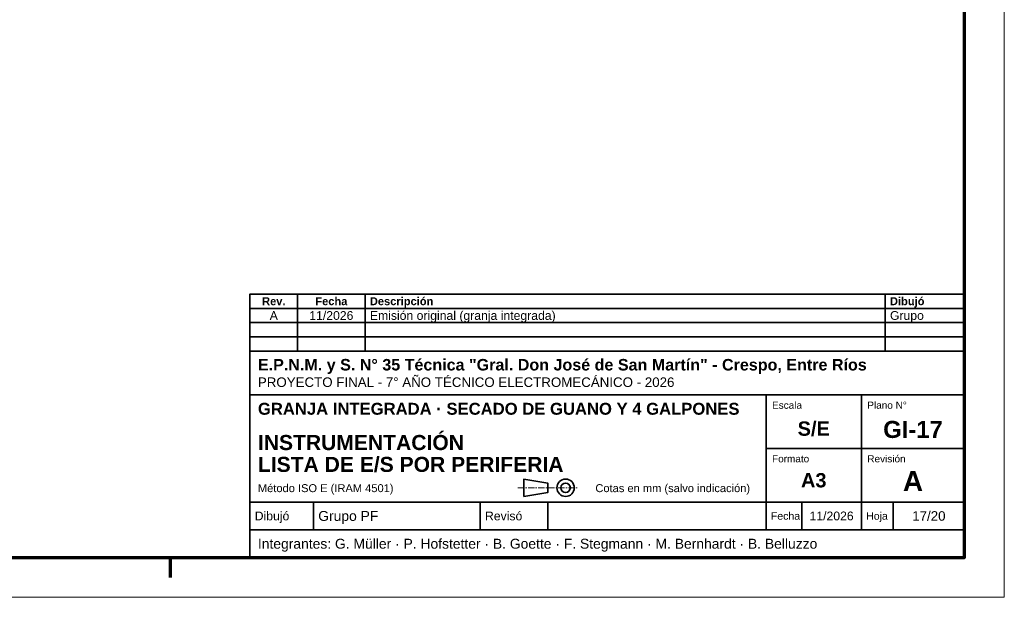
# Model space of a CAD drawing. Header units: millimetres. Extents: x 0 to 420, y 0 to 297.
# Tile 2 of 3: x 172 to 420, y 0 to 146. Entities that reach past the tile are written whole.
import ezdxf
from ezdxf.enums import TextEntityAlignment as Align

# ---------------------------------------------------------------- set-up
doc = ezdxf.new("R2010")
doc.units = ezdxf.units.MM
doc.header["$LTSCALE"] = 0.5
doc.linetypes.add('CENTER', pattern=[5.08, 3.175, -0.635, 0.635, -0.635])
for name, color, linetype, lineweight in [('EJES', 1, 'CENTER', 18), ('HOJA', 8, 'CONTINUOUS', 13), ('RECUADRO', 7, 'CONTINUOUS', 70), ('ROTULO', 7, 'CONTINUOUS', 35)]:
    doc.layers.add(name, color=color, linetype=linetype, lineweight=lineweight)
doc.styles.add('NEGRITA', font='arialbd.ttf')
doc.styles.get("Standard").update_dxf_attribs({"font": 'arial.ttf'})

msp = doc.modelspace()

# ---------------------------------------------------------------- linework, layer by layer
at = {"layer": 'EJES'}
msp.add_line((297.5, 27.6), (312.5, 27.6), dxfattribs=at)
at = {"layer": 'HOJA'}
msp.add_lwpolyline([(0, 0), (420, 0), (420, 297), (0, 297)], close=True, dxfattribs=at)
at = {"layer": 'RECUADRO'}
msp.add_line((210, 5), (210, 10), dxfattribs=at)
msp.add_lwpolyline([(20, 10), (410, 10), (410, 287), (20, 287)], close=True, dxfattribs=at)
at = {"layer": 'ROTULO'}
for p, q in [((242, 72.8), (242, 76.4)), ((259, 72.8), (259, 76.4)), ((390, 72.8), (390, 76.4)), ((242, 69.2), (242, 72.8)), ((259, 69.2), (259, 72.8)), ((390, 69.2), (390, 72.8)), ((242, 65.6), (242, 69.2)), ((259, 65.6), (259, 69.2)), ((390, 65.6), (390, 69.2)), ((242, 62), (242, 65.6)), ((259, 62), (259, 65.6)), ((390, 62), (390, 65.6)), ((230, 62), (410, 62)), ((230, 10), (230, 62)), ((230, 51), (410, 51)), ((360, 24), (360, 51)), ((384, 24), (384, 51)), ((360, 37.5), (410, 37.5)), ((230, 24), (410, 24)), ((246, 17), (246, 24)), ((288, 17), (288, 24)), ((305, 17), (305, 24)), ((360, 17), (360, 24)), ((369, 17), (369, 24)), ((384, 17), (384, 24)), ((392, 17), (392, 24)), ((230, 17), (410, 17))]:
    msp.add_line(p, q, dxfattribs=at)
for points in [[(230, 72.8), (410, 72.8), (410, 76.4), (230, 76.4)], [(230, 69.2), (410, 69.2), (410, 72.8), (230, 72.8)], [(230, 65.6), (410, 65.6), (410, 69.2), (230, 69.2)], [(230, 62), (410, 62), (410, 65.6), (230, 65.6)], [(299, 25.4), (305, 26.4), (305, 28.8), (299, 29.8)]]:
    msp.add_lwpolyline(points, close=True, dxfattribs=at)
for radius in [2.2, 1.2]:
    msp.add_circle((309.5, 27.6), radius, dxfattribs=at)

# ---------------------------------------------------------------- texts
at = {"layer": 'ROTULO', "style": 'NEGRITA'}
for s, height, p in [('Rev.', 2, (236, 74.6)), ('Fecha', 2, (250.5, 74.6)), ('S/E', 3.6, (372, 42.5)), ('GI-17', 4.3, (397, 42.3)), ('A3', 3.6, (372, 29.5)), ('A', 5, (397, 29.3))]:
    msp.add_text(s, height=height, dxfattribs=at).set_placement(p, align=Align.MIDDLE_CENTER)
for s, height, p in [('Descripción', 2, (260.2, 74.6)), ('Dibujó', 2, (391.2, 74.6)), ('E.P.N.M. y S. N° 35 Técnica "Gral. Don José de San Martín" - Crespo, Entre Ríos', 2.9, (232, 58.6)), ('GRANJA INTEGRADA · SECADO DE GUANO Y 4 GALPONES', 3, (232, 47.5)), ('INSTRUMENTACIÓN', 3.8, (232, 39)), ('LISTA DE E/S POR PERIFERIA', 3.8, (232, 33.49))]:
    msp.add_text(s, height=height, dxfattribs=at).set_placement(p, align=Align.MIDDLE_LEFT)
at = {"layer": 'ROTULO'}
for s, height, p in [('A', 2.2, (236, 71)), ('11/2026', 2.2, (250.5, 71)), ('11/2026', 2.2, (376.5, 20.5)), ('17/20', 2.4, (401, 20.5))]:
    msp.add_text(s, height=height, dxfattribs=at).set_placement(p, align=Align.MIDDLE_CENTER)
for s, height, p in [('Emisión original (granja integrada)', 2.2, (260.2, 71)), ('Grupo', 2.2, (391.2, 71)), ('PROYECTO FINAL - 7° AÑO TÉCNICO ELECTROMECÁNICO - 2026', 2.4, (232, 54.2)), ('Método ISO E (IRAM 4501)', 2, (232, 27.5)), ('Cotas en mm (salvo indicación)', 2, (317, 27.5)), ('Dibujó', 2.2, (231.2, 20.5)), ('Grupo PF', 2.5, (247.2, 20.5)), ('Revisó', 2.2, (289.2, 20.5)), ('Fecha', 1.9, (361.2, 20.5)), ('Hoja', 1.9, (385.2, 20.5)), ('Integrantes: G. Müller · P. Hofstetter · B. Goette · F. Stegmann · M. Bernhardt · B. Belluzzo', 2.5, (232, 13.5))]:
    msp.add_text(s, height=height, dxfattribs=at).set_placement(p, align=Align.MIDDLE_LEFT)
for s, p in [('Escala', (361.5, 49.3)), ('Plano N°', (385.5, 49.3)), ('Formato', (361.5, 35.8)), ('Revisión', (385.5, 35.8))]:
    msp.add_text(s, height=1.8, dxfattribs=at).set_placement(p, align=Align.TOP_LEFT)

doc.saveas('drawing.dxf')
